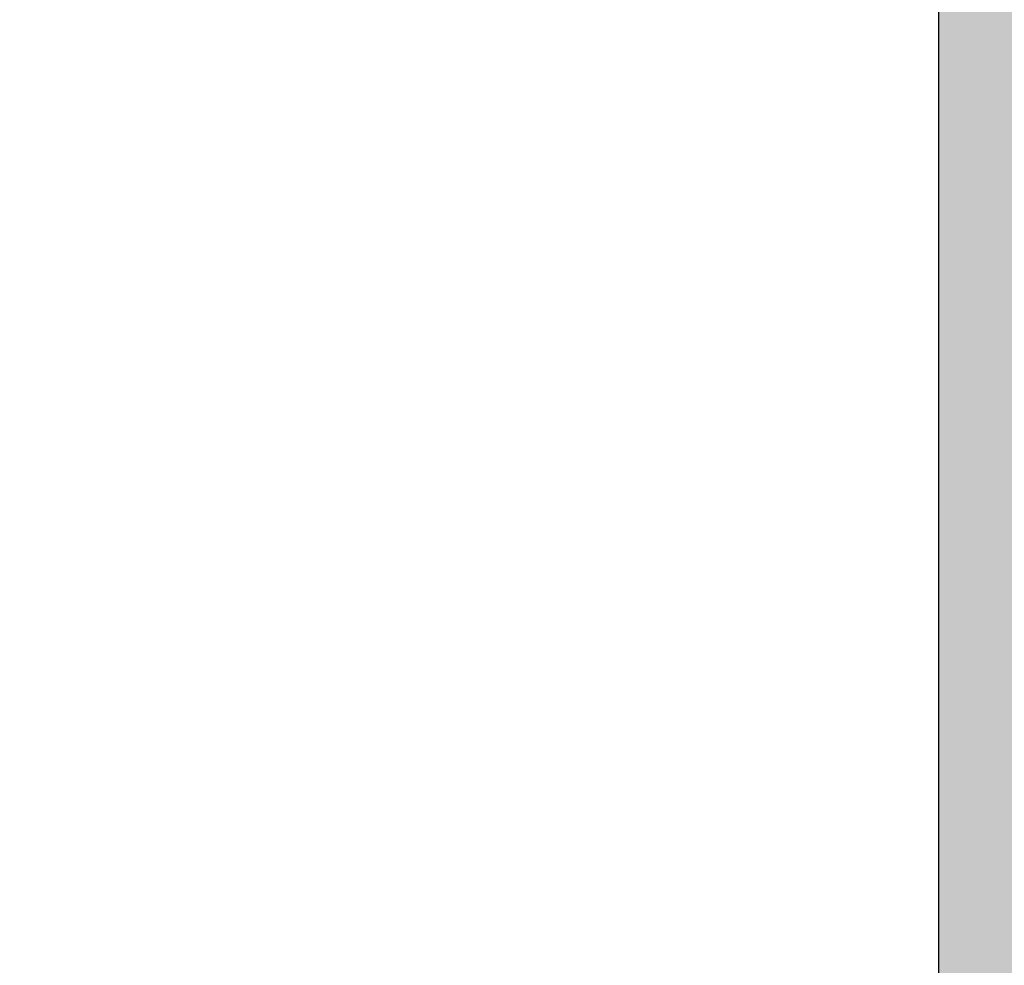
# Model space of a CAD drawing. Header units: millimetres. Extents: x -79464 to -76785, y -3788210 to -3782955.
# Tile 76 of 131: x -78331.722 to -78331.561, y -3785139.846 to -3785139.691. Entities that reach past the tile are written whole.
import ezdxf

# ---------------------------------------------------------------- set-up
doc = ezdxf.new("R2010")
doc.units = ezdxf.units.MM
doc.header["$LTSCALE"] = 8
doc.header["$MEASUREMENT"] = 0
doc.layers.add('VPM TEMPLATE', color=7, linetype='Continuous')

msp = doc.modelspace()

# ---------------------------------------------------------------- hatches: boundary and pattern name
at = {"layer": 'VPM TEMPLATE'}
msp.add_hatch(color=3, dxfattribs=at).paths.add_polyline_path([(-78327.51909, -3785142.06597), (-78327.92827, -3785142.03406), (-78328.33622, -3785142.00338), (-78328.74417, -3785141.9727), (-78329.12122, -3785141.91011), (-78329.46736, -3785141.81683), (-78329.8444, -3785141.72233), (-78330.25235, -3785141.59838), (-78330.62939, -3785141.47319), (-78329.65526, -3785139.72677), (-78330.5033, -3785139.72677), (-78331.17322, -3785140.95429), (-78331.66596, -3785139.97591), (-78331.57139, -3785139.97591), (-78331.57139, -3785139.47763), (-78328.77631, -3785139.47763), (-78328.46232, -3785139.13399), (-78327.51909, -3785139.13399)], flags=0)

# ---------------------------------------------------------------- linework, layer by layer
at = {"layer": 'VPM TEMPLATE', "color": 7, "lineweight": 9}
msp.add_lwpolyline([(-78327.51909, -3785142.06597), (-78327.51909, -3785139.13399), (-78328.46232, -3785139.13399), (-78328.77631, -3785139.47763), (-78331.57139, -3785139.47763), (-78331.57139, -3785139.97591), (-78332.67162, -3785139.97591), (-78332.67162, -3785137.35689)], dxfattribs=at)
at = {"layer": 'VPM TEMPLATE', "color": 3}
msp.add_lwpolyline([(-78327.51909, -3785142.06597), (-78327.92827, -3785142.03406), (-78328.33622, -3785142.00338), (-78328.74417, -3785141.9727), (-78329.12122, -3785141.91011), (-78329.46736, -3785141.81683), (-78329.8444, -3785141.72233), (-78330.25235, -3785141.59838), (-78330.62939, -3785141.47319), (-78329.65526, -3785139.72677), (-78330.5033, -3785139.72677), (-78331.17322, -3785140.95429), (-78331.66596, -3785139.97591), (-78331.57139, -3785139.97591), (-78331.57139, -3785139.47763), (-78328.77631, -3785139.47763), (-78328.46232, -3785139.13399), (-78327.51909, -3785139.13399), (-78327.51909, -3785142.06597), (-78327.51909, -3785142.06597)], dxfattribs=at)

doc.saveas('drawing.dxf')
